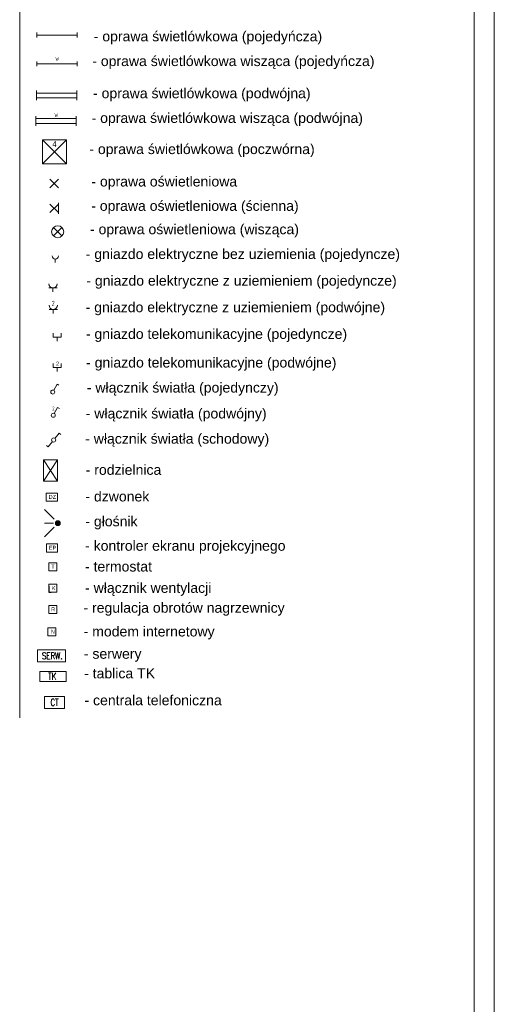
# Model space of a CAD drawing. Header units: millimetres. Extents: x 7052 to 69970, y -1719 to 15326.
# Tile 60 of 160: x 35611 to 36792, y 10672 to 13123. Entities that reach past the tile are written whole.
import ezdxf
from ezdxf.enums import TextEntityAlignment as Align

# ---------------------------------------------------------------- set-up
doc = ezdxf.new("R2010")
doc.units = ezdxf.units.MM
doc.linetypes.add('ArcadiaLine3449077713', pattern=[0])
for name, color, linetype, lineweight in [('m_elektryka', 10, 'Continuous', 5), ('m_tabela', 7, 'Continuous', 20), ('m_tekst', 7, 'Continuous', 13), ('m_telekomunikacja', 1, 'Continuous', 5), ('m_went+klima', 1, 'Continuous', 5), ('m_ściany', 7, 'Continuous', 30)]:
    doc.layers.add(name, color=color, linetype=linetype, lineweight=lineweight)
doc.styles.add('DIM', font='dim', dxfattribs={"width": 0.75})
doc.styles.add('PIOTR', font='arial.ttf', dxfattribs={"height": 10})
doc.styles.get("Standard").update_dxf_attribs({"font": 'arial.ttf'})
doc.styles.add('styl1', font='simplex.shx', dxfattribs={"width": 0.75})

# ---------------------------------------------------------------- blocks, each defined once
blk = doc.blocks.new('*B20', base_point=(1590, 314))
at = {"linetype": 'ArcadiaLine3449077713', "lineweight": 18}
for p, q in [((1290, 14), (1290, 614)), ((1290, 614), (1890, 614)), ((1890, 614), (1290, 14)), ((1890, 14), (1290, 614)), ((1890, 614), (1890, 14)), ((1890, 14), (1290, 14))]:
    blk.add_line(p, q, dxfattribs=at)
blk = doc.blocks.new('oprawa ścienna')
at = {"layer": 'm_elektryka', "color": 0}
for p, q in [((10.6, 10.6), (-10.6, -10.6)), ((-10.6, 10.6), (10.6, -10.6))]:
    blk.add_line(p, q, dxfattribs=at)
at = {"layer": 'm_elektryka', "color": 0, "ltscale": 0.4}
blk.add_line((10.6, 13.6), (10.6, -13.6), dxfattribs=at)
blk = doc.blocks.new('oświetlenie')
at = {"layer": 'm_elektryka', "color": 0}
for p, q in [((10.6, 10.6), (-10.6, -10.6)), ((-10.6, 10.6), (10.6, -10.6))]:
    blk.add_line(p, q, dxfattribs=at)
blk = doc.blocks.new('świetlówka 2')
at = {"layer": 'm_elektryka', "color": 0, "ltscale": 0.4}
for p, q in [((-100, -6), (-100, 0)), ((0, -6), (0, 0)), ((-100, -6), (0, -6)), ((-100, -12), (-100, -6)), ((-100, -18), (-100, -12)), ((-100, -18), (0, -18)), ((-100, -24), (-100, -18)), ((0, -12), (0, -6)), ((0, -18), (0, -12)), ((0, -24), (0, -18))]:
    blk.add_line(p, q, dxfattribs=at)
blk = doc.blocks.new('gniazdo z u')
at = {"layer": 'm_elektryka', "color": 0}
for p, q in [((-20, -10), (0, -10)), ((-10, -20), (-10, -10))]:
    blk.add_line(p, q, dxfattribs=at)
blk.add_arc((-10, 0), 10, 180, 0, dxfattribs=at)
blk = doc.blocks.new('właczn ik pojedynczy')
at = {"layer": 'm_elektryka', "color": 0}
for p in [(-12.4, 12.7), (0, 0)]:
    blk.add_line(p, (-14.8, 8.3), dxfattribs=at)
blk.add_circle((4.4, -2.4), 5, dxfattribs=at)
blk = doc.blocks.new('g telekomunikacyjne')
at = {"layer": 'm_elektryka', "color": 0, "ltscale": 0.4}
for p, q in [((-10, 10), (-10, 0)), ((10, 0), (-10, 0)), ((10, 10), (10, 0))]:
    blk.add_line(p, q, dxfattribs=at)
at = {"layer": 'm_elektryka', "color": 0}
blk.add_line((0, -10), (0, 0), dxfattribs=at)
blk = doc.blocks.new('wlacznik schodowy')
at = {"layer": 'm_elektryka', "color": 0}
for p, q in [((0, 0), (10.6, 13.3)), ((10.6, 13.3), (14.5, 10.1)), ((-20.8, -17.9), (-16.9, -21.1)), ((-6.3, -7.8), (-16.9, -21.1))]:
    blk.add_line(p, q, dxfattribs=at)
blk.add_circle((-3.1, -3.9), 5, dxfattribs=at)
blk = doc.blocks.new('świetlówka 1')
at = {"layer": 'm_elektryka', "color": 0, "ltscale": 0.4}
for p, q in [((0, 0), (0, 6)), ((0, 0), (100, 0)), ((0, -6), (0, 0)), ((100, 0), (100, 6)), ((100, -6), (100, 0))]:
    blk.add_line(p, q, dxfattribs=at)

msp = doc.modelspace()

# ---------------------------------------------------------------- hatches: boundary and pattern name
at = {"layer": 'm_elektryka'}
h = msp.add_hatch(color=256, dxfattribs=at)
h.dxf.hatch_style = 1
h.paths.add_polyline_path([(35712, 11869.8, 1), (35700, 11869.8, 1)])

# ---------------------------------------------------------------- linework, layer by layer
for p, q in [((35699.7, 12519.2), (35699.7, 12527.2)), ((35704.8, 11944.8), (35676.8, 11944.8)), ((35676.8, 11944.8), (35676.8, 11924.8)), ((35704.8, 11924.8), (35704.8, 11944.8)), ((35676.8, 11924.8), (35704.8, 11924.8)), ((35696.5, 11879.5), (35672.4, 11904.1)), ((35695.3, 11869.8), (35672.4, 11869.8)), ((35696.5, 11860.2), (35672.4, 11835.6)), ((35705.5, 11818), (35677.5, 11818)), ((35677.5, 11818), (35677.5, 11798)), ((35705.5, 11798), (35705.5, 11818)), ((35677.5, 11798), (35705.5, 11798)), ((35703.4, 11770.9), (35683.4, 11770.9)), ((35683.4, 11770.9), (35683.4, 11750.9)), ((35703.4, 11750.9), (35703.4, 11770.9)), ((35683.4, 11750.9), (35703.4, 11750.9))]:
    msp.add_line(p, q, dxfattribs=at)
at = {"layer": 'm_elektryka', "ltscale": 3}
for p, q in [((35670.5, 12027.9), (35705, 12027.9)), ((35670.5, 11974.7), (35670.5, 12027.9)), ((35670.5, 12027.9), (35705, 11974.7)), ((35670.5, 11974.7), (35705, 12027.9)), ((35705, 12027.9), (35705, 11974.7)), ((35705, 11974.7), (35670.5, 11974.7))]:
    msp.add_line(p, q, dxfattribs=at)
at = {"layer": 'm_elektryka', "ltscale": 2}
msp.add_circle((35705.6, 12595.4), 15, dxfattribs=at)
at = {"layer": 'm_elektryka'}
msp.add_circle((35706, 11869.8), 6, dxfattribs=at)
msp.add_arc((35699.7, 12535.2), 8, 180, 0, dxfattribs=at)
at = {"layer": 'm_tabela'}
for p, q in [((36792.4, 9386.3), (36792.4, 15326.3)), ((36742.4, 9436.3), (36742.4, 15276.3))]:
    msp.add_line(p, q, dxfattribs=at)
at = {"layer": 'm_tabela', "color": 8, "linetype": 'Continuous'}
msp.add_line((35611, 13183), (35611, 11385.4), dxfattribs=at)
at = {"layer": 'm_telekomunikacja'}
for p, q in [((35700.8, 11609.6), (35680.8, 11609.6)), ((35680.8, 11609.6), (35680.8, 11589.6)), ((35700.8, 11589.6), (35700.8, 11609.6)), ((35680.8, 11589.6), (35700.8, 11589.6))]:
    msp.add_line(p, q, dxfattribs=at)
at = {"layer": 'm_telekomunikacja', "ltscale": 3}
for p, q in [((35655.4, 11524.4), (35655.4, 11554.4)), ((35655.4, 11554.4), (35725.4, 11554.4)), ((35725.4, 11554.4), (35725.4, 11524.4)), ((35655.4, 11524.4), (35725.4, 11524.4)), ((35661.3, 11475.8), (35661.3, 11500.8)), ((35661.3, 11500.8), (35726.3, 11500.8)), ((35726.3, 11500.8), (35726.3, 11475.8)), ((35661.3, 11475.8), (35726.3, 11475.8)), ((35672.4, 11408.2), (35672.4, 11438.2)), ((35672.4, 11438.2), (35722.4, 11438.2)), ((35722.4, 11438.2), (35722.4, 11408.2)), ((35672.4, 11408.2), (35722.4, 11408.2))]:
    msp.add_line(p, q, dxfattribs=at)
at = {"layer": 'm_went+klima'}
for p, q in [((35703.5, 11717.8), (35683.5, 11717.8)), ((35683.5, 11717.8), (35683.5, 11697.8)), ((35703.5, 11697.8), (35703.5, 11717.8)), ((35683.5, 11697.8), (35703.5, 11697.8)), ((35683.8, 11644.7), (35683.8, 11664.7)), ((35683.8, 11644.7), (35683.8, 11664.7)), ((35703.8, 11664.7), (35683.8, 11664.7)), ((35683.8, 11664.7), (35683.8, 11644.7)), ((35683.8, 11644.7), (35703.8, 11644.7)), ((35703.8, 11644.7), (35703.8, 11664.7))]:
    msp.add_line(p, q, dxfattribs=at)
at = {"layer": 'm_ściany'}
for p, q in [((35683.5, 11712.8), (35683.5, 11697.8)), ((35683.5, 11697.8), (35689.2, 11697.8))]:
    msp.add_line(p, q, dxfattribs=at)

# ---------------------------------------------------------------- block references
at = {"layer": 'm_elektryka'}
for name, p in [('świetlówka 1', (35654.1, 13085)), ('świetlówka 1', (35654.1, 13013.5)), ('świetlówka 2', (35752.9, 12946.7)), ('świetlówka 2', (35751.4, 12883.1)), ('oświetlenie', (35696.7, 12715.6)), ('oprawa ścienna', (35696.7, 12653.6)), ('oświetlenie', (35705.6, 12595.4)), ('gniazdo z u', (35703.9, 12465.5)), ('g telekomunikacyjne', (35704.4, 12332.9)), ('g telekomunikacyjne', (35704.5, 12257.4)), ('wlacznik schodowy', (35698.7, 12080.8))]:
    msp.add_blockref(name, p, dxfattribs=at)
at = {"layer": 'm_elektryka', "linetype": 'Continuous', "lineweight": 0, "xscale": 0.1000000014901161, "yscale": 0.09999999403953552, "zscale": 0.1}
msp.add_blockref('*B20', (35697.7, 12794.5), dxfattribs=at)
at = {"layer": 'm_elektryka', "xscale": 1.04, "yscale": 1.04, "zscale": 1.04}
msp.add_blockref('gniazdo z u', (35704.8, 12412.4), dxfattribs=at)
at = {"layer": 'm_elektryka', "rotation": 270}
for p in [(35695.8, 12200.7), (35697.1, 12142.8)]:
    msp.add_blockref('właczn ik pojedynczy', p, dxfattribs=at)

# ---------------------------------------------------------------- texts
at = {"layer": 'm_elektryka', "linetype": 'Continuous', "lineweight": 0, "width": 0.7}
msp.add_text('4', height=15, dxfattribs=at).set_placement((35697.7, 12813.5), align=Align.MIDDLE_CENTER)
at = {"layer": 'm_elektryka'}
for s, width, gutter_width, insert, char_height, attachment_point, style in [('W', 54.427, 75, (35699.9, 13030.7), 10, 1, 'DIM'), ('W', 54.427, 75, (35697.6, 12890.9), 10, 1, 'DIM'), ('2', 70.754, 97.5, (35690.9, 12423.5), 13, 1, 'DIM'), ('2', 54.427, 75, (35692.1, 12160), 10, 1, 'DIM'), ('SERW.', 67.252, 350, (35692.1, 11539.6), 17, 5, 'styl1'), ('TK', 67.252, 350, (35692.2, 11488.6), 17, 5, 'styl1'), ('CT', 67.252, 350, (35697.8, 11423.7), 17, 5, 'styl1')]:
    msp.add_mtext_dynamic_manual_height_columns(s, width=width, gutter_width=gutter_width, heights=[0], dxfattribs=dict(at, insert=insert, char_height=char_height, attachment_point=attachment_point, style=style))
at = {"layer": 'm_elektryka', "char_height": 10, "attachment_point": 1}
for s, insert in [('2', (35701.2, 12271.8)), ('DZ', (35683, 11940.2)), ('EP', (35683.8, 11813.5)), ('T', (35689.6, 11766.4)), ('K', (35691, 11713.3)), ('R', (35689.3, 11660.1)), ('N', (35688.3, 11605))]:
    msp.add_mtext_dynamic_manual_height_columns(s, width=54.427, gutter_width=75, heights=[0], dxfattribs=dict(at, insert=insert))
at = {"layer": 'm_tekst', "ltscale": 3, "char_height": 25, "attachment_point": 1, "style": 'PIOTR'}
for s, insert in [('- oprawa świetlówkowa (pojedyńcza)', (35795.3, 13094.4)), ('- oprawa świetlówkowa wisząca (pojedyńcza)', (35791.7, 13032.8)), ('- oprawa świetlówkowa (podwójna)', (35793.6, 12952.7)), ('- oprawa świetlówkowa wisząca (podwójna)', (35790, 12891.2)), ('- oprawa świetlówkowa (poczwórna)', (35784.4, 12813.7)), ('- oprawa oświetleniowa', (35789.4, 12733)), ('- oprawa oświetleniowa (ścienna)', (35789.1, 12672.4)), ('- oprawa oświetleniowa (wisząca)', (35786, 12614.1)), ('- gniazdo elektryczne bez uziemienia (pojedyncze)', (35775.4, 12552.5)), ('- gniazdo elektryczne z uziemieniem (pojedyncze)', (35776.9, 12486.2)), ('- gniazdo elektryczne z uziemieniem (podwójne)', (35775.2, 12420)), ('- gniazdo telekomunikacyjne (pojedyncze)', (35775.8, 12353.6)), ('- gniazdo telekomunikacyjne (podwójne)', (35776.3, 12282.3)), ('- włącznik światła (pojedynczy)', (35778.1, 12220)), ('- włącznik światła (podwójny)', (35775.4, 12155.5)), ('- włącznik światła (schodowy)', (35774.1, 12092.7)), ('- rodzielnica', (35775.3, 12015.2)), ('- dzwonek', (35774.5, 11948.9)), ('- głośnik', (35774.4, 11887)), ('- kontroler ekranu projekcyjnego', (35773.8, 11826.2)), ('- termostat', (35773.5, 11774.5)), ('- włącznik wentylacji', (35773.8, 11721.4)), ('- regulacja obrotów nagrzewnicy', (35769.8, 11671.9)), ('- modem internetowy', (35770.2, 11612.8)), ('- serwery', (35770.7, 11557.3)), ('- tablica TK', (35771.4, 11508.5)), ('- centrala telefoniczna', (35772.3, 11441.6))]:
    msp.add_mtext_dynamic_manual_height_columns(s, width=907.34, gutter_width=350, heights=[0], dxfattribs=dict(at, insert=insert))

doc.saveas('drawing.dxf')
